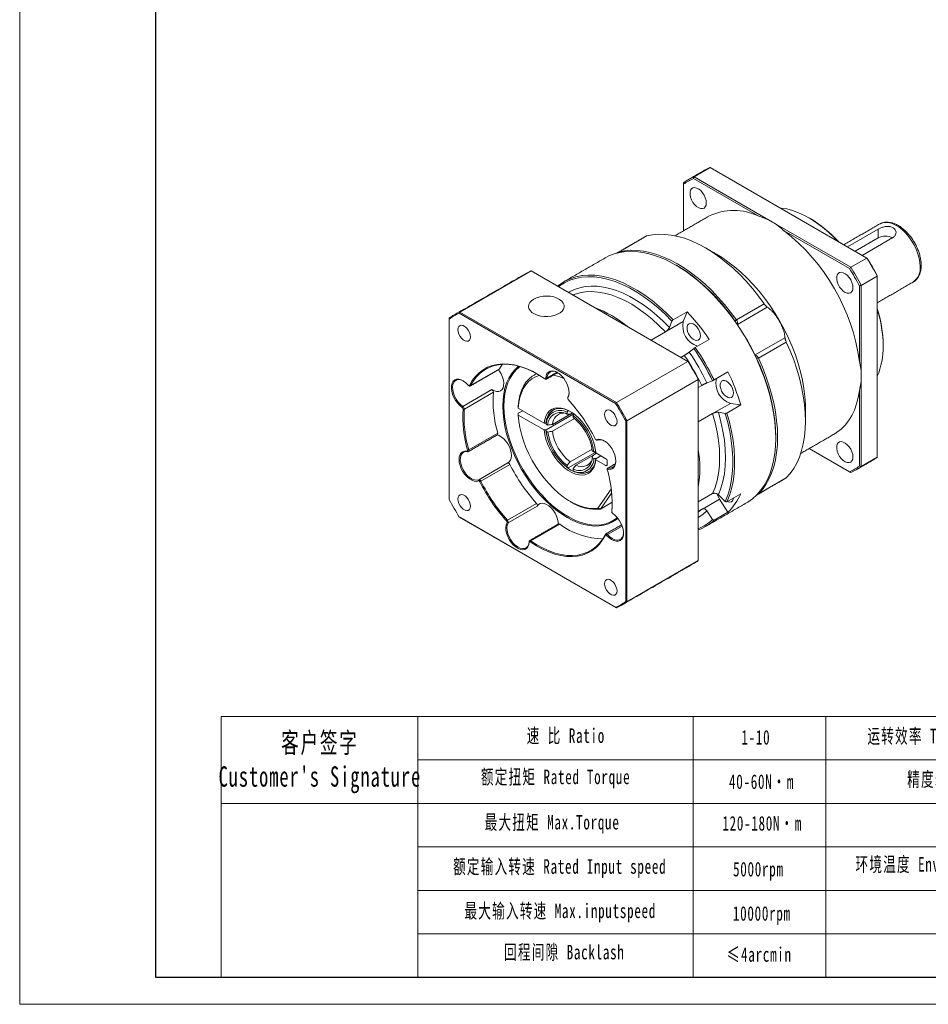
# Model space of a CAD drawing. Header units: millimetres. Extents: x -72 to 472, y -56 to 329.
# Tile 1 of 6: x -72 to 144, y -56 to 179. Entities that reach past the tile are written whole.
import ezdxf

# ---------------------------------------------------------------- set-up
doc = ezdxf.new("R2010")
doc.units = ezdxf.units.MM
doc.header["$LTSCALE"] = 8
doc.layers.get('0').update_dxf_attribs({"lineweight": 18})
doc.layers.add('7标注层', color=4, linetype='Continuous', lineweight=18)
doc.layers.add('图框_外框线', color=7, linetype='Continuous', lineweight=18)
doc.styles.add('标准', font='txt', dxfattribs={"width": 0.667})

msp = doc.modelspace()

# ---------------------------------------------------------------- linework, layer by layer
at = {"color": 7, "linetype": 'Continuous', "lineweight": 15}
for p, q in [((92.35, 144.03), (88.53, 141.82)), ((129.76, 122.43), (92.35, 144.03)), ((104.03, 132.38), (88.4, 141.41)), ((88.53, 141.82), (107.24, 131.02)), ((86.02, 140.38), (86.02, 140.04)), ((86.02, 140.04), (86.02, 128.92)), ((107.24, 131.02), (125.94, 120.22)), ((125.13, 125.1), (132.48, 129.35)), ((132.48, 129.35), (132.48, 127.23)), ((132.91, 130.59), (132.86, 130.56)), ((77.22, 127.69), (70.57, 123.86)), ((125.65, 119.9), (110.02, 128.93)), ((132.48, 127.23), (126.97, 124.04)), ((136.02, 127.31), (128.66, 123.06)), ((70.57, 123.86), (70.54, 123.71)), ((125.94, 120.22), (129.76, 122.43)), ((49.64, 119.37), (32.6, 109.54)), ((87.05, 97.77), (49.64, 119.37)), ((132.27, 118.09), (128.45, 115.89)), ((132.27, 118.24), (132.27, 118.09)), ((132.27, 74.88), (132.27, 118.09)), ((128.02, 97.74), (128.02, 115.79)), ((128.45, 115.89), (128.45, 94.28)), ((98.65, 107.65), (105.29, 111.48)), ((106.03, 110.7), (98.91, 106.59)), ((69.82, 87.72), (32.51, 109.26)), ((32.6, 109.54), (70.01, 87.94)), ((83.54, 107.68), (86.86, 109.6)), ((86.86, 109.6), (85.97, 107.29)), ((30.09, 108.09), (30.09, 107.86)), ((30.09, 107.86), (30.09, 64.78)), ((85.97, 107.29), (82, 105)), ((82.66, 105.83), (83.25, 107.37)), ((98.65, 107.65), (98.31, 107.4)), ((98.91, 106.59), (98.87, 106.6)), ((78.3, 102.83), (81.71, 104.8)), ((92.17, 103), (88.84, 101.08)), ((103.12, 99.29), (110.24, 103.4)), ((110.55, 102.37), (103.91, 98.54)), ((133.68, 101.63), (133.68, 101.39)), ((86.22, 99.19), (85.41, 98.72)), ((88.49, 100.85), (87.38, 99.96)), ((103.12, 99.29), (103.11, 99.25)), ((42.13, 95.97), (42.76, 97.04)), ((87.05, 97.77), (70.01, 87.94)), ((103.91, 98.54), (103.52, 98.37)), ((35.21, 91.97), (42.13, 95.97)), ((53.42, 93.72), (55.9, 95.15)), ((93.32, 93.33), (96.64, 95.25)), ((128.45, 94.28), (128.45, 72.68)), ((35.21, 91.97), (34.94, 92.03)), ((53.42, 93.72), (53.13, 93.73)), ((89.56, 93.43), (72.52, 83.6)), ((89.56, 93.54), (89.56, 93.43)), ((89.56, 50.23), (89.56, 93.43)), ((89.56, 91.53), (90.37, 92)), ((91.62, 92.62), (92.95, 93.14)), ((33.38, 87.03), (40.31, 91.03)), ((40.64, 90.39), (33.71, 86.39)), ((128.02, 72.77), (128.02, 90.83)), ((33.38, 87.03), (33.23, 86.79)), ((58.4, 89.11), (58.4, 88.94)), ((58.44, 89.27), (58.42, 89.04)), ((97.26, 87.73), (93.29, 85.44)), ((99.71, 87.35), (96.38, 85.43)), ((97.26, 87.73), (99.71, 87.35)), ((33.71, 86.39), (33.43, 86.4)), ((52.76, 83.03), (46.59, 86.6)), ((46.59, 85.37), (47.65, 85.98)), ((46.59, 84.96), (52.76, 81.4)), ((53.18, 81.4), (59.84, 85.24)), ((53.25, 81.44), (59.84, 85.24)), ((54.75, 82.7), (59.53, 85.46)), ((58.23, 85.62), (58.23, 85.19)), ((59.53, 85.46), (58.94, 85.12)), ((59.65, 84.37), (59.65, 84.8)), ((92.97, 85.29), (89.56, 83.33)), ((95.97, 85.34), (94.34, 85.6)), ((115.12, 86.59), (115.12, 83.53)), ((53.25, 83.07), (53.18, 83.03)), ((53.63, 82.53), (53.26, 82.75)), ((60, 84.1), (54.75, 81.07)), ((72.23, 40.45), (72.23, 83.54)), ((72.52, 83.6), (72.52, 40.39)), ((34.76, 76.61), (41.69, 80.61)), ((53.26, 81.11), (53.63, 80.9)), ((65.24, 79.07), (65.47, 78.97)), ((108.05, 79.69), (108.05, 79.44)), ((34.54, 76.21), (34.35, 76.31)), ((34.76, 76.61), (34.48, 76.55)), ((65.1, 76.13), (58.52, 72.33)), ((58.94, 73.81), (64.19, 76.84)), ((64.55, 75.41), (60.35, 72.99)), ((64.62, 76.18), (64.25, 76.4)), ((64.55, 75.41), (65.25, 75.82)), ((67.5, 74.53), (65.12, 75.9)), ((66.32, 75.2), (65.12, 74.51)), ((66.32, 75.2), (65.19, 74.55)), ((116.02, 76.96), (125.65, 71.4)), ((125.94, 71.23), (116.02, 76.96)), ((37.14, 69.51), (44.07, 73.51)), ((44.57, 73.17), (37.64, 69.17)), ((58.23, 72.92), (58.23, 72.49)), ((64.25, 74.77), (64.62, 74.55)), ((65.12, 74.26), (67.5, 72.89)), ((67.78, 73.06), (67.5, 72.89)), ((67.78, 73.06), (67.78, 74.04)), ((69.74, 73.24), (68.07, 72.27)), ((128.45, 72.68), (132.27, 74.88)), ((59.65, 71.68), (59.65, 72.11)), ((67.83, 72.03), (67.83, 71.86)), ((67.97, 72.01), (68.07, 72.27)), ((37.14, 69.51), (37.09, 69.25)), ((37.64, 69.17), (37.39, 69.05)), ((103.91, 66.11), (110.55, 69.95)), ((65.56, 62.75), (68.75, 67.3)), ((68.86, 66.33), (66.18, 62.52)), ((89.56, 64.22), (92.97, 66.19)), ((94.34, 65.93), (95.97, 64.31)), ((96.38, 64.23), (99.71, 66.15)), ((103.76, 66.16), (103.91, 66.11)), ((44, 59.87), (50.93, 63.87)), ((66.18, 62.52), (68.98, 64.13)), ((94.65, 64.87), (90.68, 62.58)), ((94.65, 64.87), (96.64, 61.79)), ((51.1, 63.21), (44.17, 59.21)), ((68.9, 61.91), (68.9, 62.09)), ((68.9, 62.05), (68.9, 62.09)), ((68.9, 62.05), (68.9, 61.89)), ((90.37, 62.48), (89.56, 62.02)), ((89.56, 61.79), (90.37, 62.48)), ((92.95, 60), (91.62, 62.05)), ((96.64, 61.79), (93.32, 59.87)), ((32.51, 60.59), (69.82, 39.06)), ((70.01, 38.94), (32.6, 60.54)), ((43.8, 59.67), (44, 59.87)), ((43.9, 59.28), (44.17, 59.21)), ((56.51, 58.92), (49.58, 54.92)), ((67.39, 56.29), (67.4, 56.51)), ((67.68, 56.24), (67.88, 56.43)), ((71.4, 58.46), (67.88, 56.43)), ((49.19, 54.59), (49.19, 54.76)), ((49.42, 54.68), (49.58, 54.92)), ((89.56, 50.23), (72.52, 40.39))]:
    msp.add_line(p, q, dxfattribs=at)
for p, q in [((22.62, 13.02), (22.62, -49.22)), ((88.32, 13.02), (88.32, -49.22))]:
    msp.add_line(p, q)
for points in [[(91.47, 135.59), (91.41, 136.19), (91.23, 136.82), (90.94, 137.44), (90.57, 138.01), (90.12, 138.51), (89.65, 138.89), (89.16, 139.13), (88.7, 139.23), (88.28, 139.16), (87.95, 138.95), (87.72, 138.59), (87.59, 138.11), (87.59, 137.55), (87.72, 136.93), (87.95, 136.31), (88.28, 135.7), (88.7, 135.16), (89.16, 134.72), (89.65, 134.41), (90.12, 134.23), (90.57, 134.22), (90.94, 134.36), (91.23, 134.65), (91.41, 135.07), (91.47, 135.59)], [(122.93, 126.37), (122.01, 127.32), (120.64, 128.62), (119.23, 129.8), (117.8, 130.86), (116.36, 131.79), (114.92, 132.59), (113.49, 133.25), (112.07, 133.76), (110.68, 134.13), (109.32, 134.35), (109.08, 134.37)], [(142.52, 120.37), (142.46, 121.35), (142.28, 122.39), (141.99, 123.45), (141.58, 124.51), (141.08, 125.56), (140.48, 126.56), (139.81, 127.51), (139.08, 128.37), (138.29, 129.13), (137.48, 129.77), (136.66, 130.28), (135.84, 130.65), (135.04, 130.87), (134.28, 130.94), (133.57, 130.85), (132.94, 130.6), (132.91, 130.59)], [(77.22, 127.69), (78.6, 127.97), (80.04, 128.1), (81.54, 128.08), (83.09, 127.91), (84.67, 127.59), (86.29, 127.13), (87.93, 126.51), (89.59, 125.76), (91.26, 124.86), (92.92, 123.83), (94.58, 122.67), (96.22, 121.39), (97.84, 119.99), (99.43, 118.48), (100.97, 116.87), (102.47, 115.16), (103.91, 113.36), (105.29, 111.48)], [(108.05, 79.44), (107.99, 81.4), (107.82, 83.41), (107.53, 85.48), (107.12, 87.57), (106.61, 89.7), (105.99, 91.84), (105.26, 93.99), (104.42, 96.14), (103.49, 98.27), (102.47, 100.38), (101.35, 102.45), (100.15, 104.48), (98.88, 106.46), (97.53, 108.36), (96.12, 110.2), (94.65, 111.95), (93.12, 113.61), (91.56, 115.17), (89.96, 116.63), (88.33, 117.97), (86.68, 119.19), (85.02, 120.28), (83.35, 121.24), (81.69, 122.07), (80.04, 122.75), (78.41, 123.29), (76.81, 123.69), (75.24, 123.93), (73.72, 124.03), (72.25, 123.98), (70.84, 123.77), (69.49, 123.42), (68.22, 122.92), (67.31, 122.45)], [(70.57, 123.86), (71.95, 124.14), (73.39, 124.27), (74.89, 124.25), (76.44, 124.08), (78.02, 123.76), (79.64, 123.29), (81.28, 122.67), (82.94, 121.92), (84.61, 121.02), (86.27, 120), (87.93, 118.84), (89.58, 117.55), (91.19, 116.15), (92.78, 114.64), (94.32, 113.03), (95.82, 111.32), (97.27, 109.52), (98.65, 107.65)], [(93.91, 123.33), (95.08, 122.61), (96.64, 121.55), (98.19, 120.35), (99.71, 119.04), (101.2, 117.62), (102.65, 116.1), (104.06, 114.48), (105.41, 112.78), (106.69, 111), (107.91, 109.16), (109.04, 107.26), (110.1, 105.31), (111.07, 103.33), (111.94, 101.32), (112.72, 99.3), (113.39, 97.27), (113.96, 95.26), (114.41, 93.26), (114.76, 91.3), (114.99, 89.37), (115.11, 87.5), (115.12, 86.59)], [(84.4, 120.65), (84.81, 120.41), (86.48, 119.35), (88.14, 118.15), (89.78, 116.84), (91.39, 115.4), (92.96, 113.86), (94.5, 112.21), (95.98, 110.47), (97.41, 108.64), (98.77, 106.74), (100.06, 104.77), (101.27, 102.75), (102.4, 100.67), (103.43, 98.56), (104.38, 96.43), (105.22, 94.28), (105.96, 92.12), (106.59, 89.97), (107.11, 87.84), (107.52, 85.74), (107.81, 83.67), (107.99, 81.65), (108.05, 79.69)], [(55.96, 115.72), (56.5, 116.14), (57.7, 116.9), (58.99, 117.5), (60.36, 117.95), (61.81, 118.23), (63.32, 118.35), (64.89, 118.31), (66.51, 118.1), (68.18, 117.73), (69.88, 117.2), (71.6, 116.51), (73.33, 115.67), (75.07, 114.68), (76.81, 113.54), (78.53, 112.27), (80.24, 110.86), (81.91, 109.33), (83.54, 107.68)], [(83.25, 107.37), (81.64, 109.01), (79.98, 110.52), (78.29, 111.92), (76.58, 113.19), (74.86, 114.31), (73.13, 115.3), (71.41, 116.13), (69.7, 116.82), (68.02, 117.34), (66.37, 117.71), (64.76, 117.91), (63.2, 117.96), (61.7, 117.84), (60.27, 117.55), (58.91, 117.11), (57.63, 116.51), (56.44, 115.76), (56.2, 115.58)], [(126.47, 115.39), (126.41, 115.98), (126.23, 116.61), (125.94, 117.23), (125.57, 117.81), (125.12, 118.3), (124.65, 118.68), (124.16, 118.93), (123.7, 119.02), (123.28, 118.96), (122.95, 118.74), (122.72, 118.38), (122.59, 117.91), (122.59, 117.34), (122.72, 116.73), (122.95, 116.1), (123.28, 115.5), (123.7, 114.96), (124.16, 114.52), (124.65, 114.2), (125.12, 114.03), (125.57, 114.01), (125.94, 114.16), (126.23, 114.45), (126.41, 114.87), (126.47, 115.39)], [(58.56, 114.22), (58.79, 114.36), (59.98, 114.92), (61.25, 115.34), (62.58, 115.6), (63.98, 115.72), (65.43, 115.68), (66.93, 115.49), (68.47, 115.15), (70.04, 114.66), (71.63, 114.02), (73.23, 113.24), (74.84, 112.32), (76.45, 111.27), (78.04, 110.08), (79.61, 108.78), (81.15, 107.36), (82.66, 105.83)], [(50.28, 112.64), (49.74, 112.25), (49.34, 111.81), (49.1, 111.33), (49.04, 110.84), (49.14, 110.35), (49.42, 109.88), (49.86, 109.45), (50.43, 109.08), (51.13, 108.79), (51.91, 108.58), (52.75, 108.47), (53.61, 108.45), (54.45, 108.54), (55.25, 108.73), (55.97, 109), (56.58, 109.35), (57.05, 109.76), (57.37, 110.23), (57.52, 110.71), (57.5, 111.21), (57.31, 111.69), (56.95, 112.15), (56.44, 112.55), (55.8, 112.88), (55.06, 113.13), (54.24, 113.29), (53.39, 113.35), (52.53, 113.32), (51.71, 113.18), (50.94, 112.95), (50.28, 112.64)], [(81.71, 104.8), (80.16, 106.36), (78.58, 107.81), (76.96, 109.14), (75.32, 110.33), (73.67, 111.38), (72.02, 112.28), (70.37, 113.02), (68.75, 113.61), (67.15, 114.04), (65.59, 114.3), (64.08, 114.4), (62.63, 114.33), (61.24, 114.1), (59.93, 113.7), (59.65, 113.59)], [(35.15, 103.61), (35.09, 104.13), (34.91, 104.67), (34.63, 105.2), (34.28, 105.67), (33.87, 106.04), (33.45, 106.29), (33.05, 106.38), (32.69, 106.33), (32.41, 106.12), (32.24, 105.77), (32.18, 105.33), (32.24, 104.81), (32.41, 104.26), (32.69, 103.73), (33.05, 103.27), (33.45, 102.89), (33.87, 102.65), (34.28, 102.55), (34.63, 102.61), (34.91, 102.82), (35.09, 103.16), (35.15, 103.61)], [(90.05, 103.89), (89.99, 104.42), (89.82, 104.98), (89.55, 105.52), (89.19, 106.02), (88.79, 106.42), (88.35, 106.7), (87.93, 106.85), (87.54, 106.84), (87.23, 106.68), (87, 106.38), (86.89, 105.97), (86.89, 105.47), (87, 104.92), (87.23, 104.36), (87.54, 103.84), (87.93, 103.38), (88.35, 103.04), (88.79, 102.82), (89.19, 102.75), (89.55, 102.84), (89.82, 103.07), (89.99, 103.43), (90.05, 103.89)], [(110.55, 102.37), (111.49, 100.24), (112.32, 98.09), (113.05, 95.94), (113.68, 93.79), (114.19, 91.66), (114.6, 89.56), (114.89, 87.5), (115.06, 85.48), (115.12, 83.53), (115.06, 81.64), (114.89, 79.82), (114.6, 78.09), (114.19, 76.46), (113.68, 74.92), (113.05, 73.5), (112.32, 72.19), (111.49, 71.01), (110.55, 69.95)], [(34.94, 92.03), (35.6, 93.16), (36.37, 94.17), (37.24, 95.04), (38.21, 95.77), (39.27, 96.35), (40.41, 96.77), (41.62, 97.04), (42.9, 97.16), (44.23, 97.12), (45.62, 96.91), (47.04, 96.56), (48.49, 96.05), (49.95, 95.39), (51.43, 94.58), (52.9, 93.63)], [(51.24, 94.69), (50.1, 95.3), (48.65, 95.95), (47.21, 96.46), (45.8, 96.82), (44.43, 97.01), (43.11, 97.06), (41.84, 96.94), (40.64, 96.68), (39.51, 96.25), (38.46, 95.68), (37.5, 94.96), (36.63, 94.09), (35.86, 93.1), (35.21, 91.97)], [(42.89, 87.1), (42.95, 88.61), (43.12, 90.04), (43.41, 91.38), (43.81, 92.62), (44.33, 93.76), (44.94, 94.77), (45.66, 95.66), (46.48, 96.42), (46.72, 96.6)], [(46.99, 96.53), (46.83, 96.41), (46, 95.66), (45.27, 94.78), (44.64, 93.77), (44.11, 92.64), (43.7, 91.4), (43.41, 90.05), (43.23, 88.62), (43.17, 87.1)], [(103.91, 98.54), (104.84, 96.4), (105.67, 94.25), (106.41, 92.1), (107.03, 89.96), (107.55, 87.83), (107.95, 85.73), (108.24, 83.66), (108.42, 81.65), (108.47, 79.69), (108.42, 77.8), (108.24, 75.98), (107.95, 74.26), (107.55, 72.62), (107.03, 71.09), (106.41, 69.66), (105.67, 68.36), (104.84, 67.17), (103.91, 66.11)], [(41.87, 95.78), (42.13, 95.43), (42.52, 94.75), (42.83, 94.03), (43.03, 93.31), (43.12, 92.63), (43.09, 92), (42.95, 91.46), (42.7, 91.03), (42.34, 90.73), (41.91, 90.58), (41.41, 90.58), (40.87, 90.73), (40.31, 91.03)], [(42.13, 95.97), (42.1, 95.92), (42.06, 95.89)], [(46.59, 87.01), (46.72, 88.36), (46.97, 89.63), (47.34, 90.79), (47.82, 91.83), (48.41, 92.76), (49.11, 93.55), (49.9, 94.2), (50.79, 94.7), (51.04, 94.8)], [(51.7, 94.42), (51.6, 94.39), (50.67, 94.05), (49.81, 93.56), (49.04, 92.93), (48.36, 92.17), (47.79, 91.27), (47.32, 90.26), (46.96, 89.14), (46.71, 87.91), (46.59, 86.6)], [(53.13, 93.73), (53.23, 94.33), (53.44, 94.83), (53.76, 95.21), (54.17, 95.44), (54.66, 95.52), (55.21, 95.45), (55.78, 95.22), (56.36, 94.85), (56.92, 94.35), (57.44, 93.75), (57.89, 93.07), (58.26, 92.34), (58.52, 91.59), (58.68, 90.85), (58.71, 90.16), (58.62, 89.55), (58.42, 89.04)], [(55.86, 94.99), (56.24, 94.88), (56.36, 94.85)], [(33.23, 86.79), (32.66, 87.23), (32.12, 87.78), (31.63, 88.43), (31.22, 89.15), (30.91, 89.89), (30.7, 90.64), (30.61, 91.35), (30.65, 92), (30.8, 92.56), (31.06, 93.01), (31.42, 93.32), (31.87, 93.49), (32.39, 93.5), (32.95, 93.35), (33.53, 93.05), (34.1, 92.62), (34.65, 92.07)], [(33.48, 93.09), (33.01, 93.29), (32.46, 93.41), (31.95, 93.35), (31.52, 93.14), (31.2, 92.76), (30.98, 92.26), (30.9, 91.64), (30.94, 90.94), (31.11, 90.2), (31.39, 89.44), (31.78, 88.71), (32.26, 88.05), (32.8, 87.47), (33.38, 87.03)], [(34.65, 92.07), (34.69, 92.03), (34.73, 92), (34.77, 91.98), (34.81, 91.97), (34.85, 91.97), (34.89, 91.98), (34.91, 92), (34.94, 92.03)], [(52.9, 93.63), (52.94, 93.61), (52.98, 93.59), (53.02, 93.59), (53.06, 93.6), (53.09, 93.62), (53.11, 93.65), (53.13, 93.68), (53.13, 93.73)], [(97.95, 90.22), (97.89, 90.75), (97.72, 91.31), (97.44, 91.85), (97.09, 92.34), (96.68, 92.75), (96.25, 93.03), (95.82, 93.17), (95.44, 93.17), (95.12, 93.01), (94.9, 92.71), (94.78, 92.3), (94.78, 91.8), (94.9, 91.25), (95.12, 90.69), (95.44, 90.16), (95.82, 89.71), (96.25, 89.37), (96.68, 89.15), (97.09, 89.08), (97.44, 89.17), (97.72, 89.4), (97.89, 89.76), (97.95, 90.22)], [(58.44, 89.27), (58.64, 89.78), (58.71, 90.39)], [(128.02, 90.83), (127.74, 89.17), (127.33, 87.61), (126.81, 86.15), (126.18, 84.82), (125.43, 83.6), (124.58, 82.52), (123.63, 81.58), (122.58, 80.77), (122.02, 80.42)], [(70.34, 60.37), (69.99, 60.06), (69.08, 59.45), (68.1, 58.97), (67.03, 58.64), (65.91, 58.47), (64.72, 58.44), (63.48, 58.56), (62.2, 58.83), (60.9, 59.25), (59.57, 59.82), (58.23, 60.52), (56.9, 61.36), (55.57, 62.33), (54.26, 63.42), (52.99, 64.62), (51.75, 65.92), (50.56, 67.32), (49.43, 68.81), (48.37, 70.36), (47.38, 71.97), (46.48, 73.64), (45.66, 75.33), (44.94, 77.05), (44.33, 78.78), (43.81, 80.5), (43.41, 82.21), (43.12, 83.89), (42.95, 85.52), (42.89, 87.1)], [(43.17, 87.1), (43.23, 85.51), (43.41, 83.87), (43.7, 82.18), (44.11, 80.47), (44.64, 78.74), (45.27, 77), (46, 75.27), (46.83, 73.57), (47.74, 71.91), (48.75, 70.29), (49.82, 68.74), (50.97, 67.27), (52.17, 65.88), (53.42, 64.58), (54.71, 63.4), (56.03, 62.33), (57.37, 61.39), (58.71, 60.58), (60.05, 59.9), (61.38, 59.38), (62.69, 59), (63.96, 58.77), (65.19, 58.69), (66.36, 58.77), (67.47, 59), (68.51, 59.39), (69.48, 59.92), (70.24, 60.49)], [(46.59, 84.96), (46.72, 83.48), (46.97, 81.96), (47.33, 80.39), (47.81, 78.82), (48.4, 77.24), (49.1, 75.67), (49.89, 74.14), (50.76, 72.65), (51.72, 71.21), (52.75, 69.85), (53.84, 68.58), (54.98, 67.4), (56.15, 66.34), (57.36, 65.39), (58.58, 64.57), (59.8, 63.9), (61.02, 63.36), (62.21, 62.98), (63.38, 62.75), (64.49, 62.67), (65.56, 62.75)], [(52.76, 83.03), (52.92, 83.92), (53.19, 84.71), (53.57, 85.38), (54.06, 85.92), (54.64, 86.32), (55.3, 86.58), (56.04, 86.68), (56.83, 86.63), (57.65, 86.42), (58.51, 86.07), (59.37, 85.57), (60.23, 84.94), (61.06, 84.18), (61.85, 83.33), (62.58, 82.38), (63.24, 81.36), (63.82, 80.29), (64.31, 79.18), (64.69, 78.07), (64.97, 76.97), (65.12, 75.9)], [(59.05, 85.77), (58.28, 86.14), (57.43, 86.41), (56.62, 86.53), (55.85, 86.48), (55.16, 86.26), (54.55, 85.89), (54.04, 85.37), (53.64, 84.71), (53.35, 83.93), (53.18, 83.03)], [(70.15, 83.41), (70.09, 83.92), (69.91, 84.47), (69.63, 85), (69.28, 85.47), (68.87, 85.84), (68.45, 86.08), (68.05, 86.18), (67.69, 86.12), (67.41, 85.91), (67.24, 85.57), (67.18, 85.12), (67.24, 84.6), (67.41, 84.06), (67.69, 83.53), (68.05, 83.06), (68.45, 82.69), (68.87, 82.44), (69.28, 82.35), (69.63, 82.41), (69.91, 82.62), (70.09, 82.96), (70.15, 83.41)], [(92.97, 66.19), (93.57, 67.68), (94.04, 69.29), (94.38, 71.02), (94.58, 72.85), (94.65, 74.77), (94.58, 76.77), (94.38, 78.84), (94.04, 80.95), (93.57, 83.11), (92.97, 85.29)], [(94.34, 85.6), (94.96, 83.35), (95.44, 81.13), (95.79, 78.95), (95.99, 76.83), (96.06, 74.77), (95.99, 72.79), (95.79, 70.91), (95.44, 69.13), (94.96, 67.47), (94.34, 65.93)], [(95.97, 64.31), (96.57, 65.8), (97.05, 67.4), (97.42, 69.11), (97.66, 70.91), (97.78, 72.8), (97.78, 74.76), (97.66, 76.79), (97.42, 78.87), (97.05, 81), (96.57, 83.16), (95.97, 85.34)], [(96.38, 85.43), (96.99, 83.23), (97.47, 81.06), (97.84, 78.91), (98.08, 76.81), (98.2, 74.77), (98.2, 72.79), (98.08, 70.89), (97.84, 69.07), (97.47, 67.35), (96.99, 65.73), (96.38, 64.23)], [(41.54, 80.19), (42.01, 80.03), (42.57, 79.71), (43.12, 79.27), (43.63, 78.71), (44.08, 78.07), (44.46, 77.38), (44.73, 76.66), (44.91, 75.95), (44.96, 75.27), (44.9, 74.67), (44.73, 74.16), (44.44, 73.77), (44.07, 73.51)], [(65.12, 74.26), (64.97, 73.37), (64.69, 72.59), (64.31, 71.92), (63.82, 71.37), (63.24, 70.97), (62.58, 70.72), (61.85, 70.62), (61.06, 70.67), (60.23, 70.88), (59.37, 71.23), (58.51, 71.73), (57.65, 72.36), (56.83, 73.11), (56.04, 73.97), (55.3, 74.92), (54.64, 75.94), (54.06, 77.01), (53.57, 78.11), (53.19, 79.23), (52.92, 80.33), (52.76, 81.4)], [(64.93, 79.27), (64.96, 79.22), (65, 79.17), (65.04, 79.13), (65.08, 79.1), (65.12, 79.07), (65.16, 79.06), (65.2, 79.06), (65.24, 79.07)], [(65.24, 79.07), (65.71, 79.18), (66.24, 79.14), (66.81, 78.95), (67.39, 78.61), (67.96, 78.14), (68.49, 77.56), (68.96, 76.89), (69.34, 76.17), (69.64, 75.42), (69.82, 74.68), (69.88, 73.98), (69.82, 73.35), (69.64, 72.81), (69.35, 72.39), (68.97, 72.11), (68.5, 71.98), (67.97, 72.01)], [(101.06, 63.99), (101.35, 64.17), (102.47, 64.95), (103.49, 65.88), (104.42, 66.93), (105.26, 68.12), (105.99, 69.43), (106.61, 70.85), (107.12, 72.38), (107.53, 74.02), (107.82, 75.74), (107.99, 77.56), (108.05, 79.44)], [(126.47, 74.97), (126.41, 75.57), (126.23, 76.19), (125.94, 76.81), (125.57, 77.39), (125.12, 77.88), (124.65, 78.27), (124.16, 78.51), (123.7, 78.61), (123.28, 78.54), (122.95, 78.32), (122.72, 77.97), (122.59, 77.49), (122.59, 76.93), (122.72, 76.31), (122.95, 75.68), (123.28, 75.08), (123.7, 74.54), (124.16, 74.1), (124.65, 73.78), (125.12, 73.61), (125.57, 73.6), (125.94, 73.74), (126.23, 74.03), (126.41, 74.45), (126.47, 74.97)], [(37.09, 69.25), (36.62, 69.13), (36.08, 69.17), (35.51, 69.37), (34.93, 69.71), (34.37, 70.18), (33.84, 70.76), (33.37, 71.42), (32.98, 72.15), (32.69, 72.89), (32.51, 73.63), (32.45, 74.34), (32.51, 74.97), (32.68, 75.51), (32.97, 75.92), (33.36, 76.2), (33.82, 76.33), (34.35, 76.31)], [(34.54, 76.21), (34.01, 76.23), (33.54, 76.08), (33.17, 75.78), (32.9, 75.33), (32.76, 74.76), (32.74, 74.09), (32.85, 73.37), (33.09, 72.61), (33.43, 71.87), (33.87, 71.17), (34.39, 70.55), (34.95, 70.04), (35.54, 69.67), (36.12, 69.45), (36.66, 69.4), (37.14, 69.51)], [(34.35, 76.31), (34.39, 76.3), (34.42, 76.31), (34.45, 76.33), (34.48, 76.36), (34.49, 76.4), (34.5, 76.44), (34.49, 76.49), (34.48, 76.55)], [(34.76, 76.61), (34.77, 76.52), (34.78, 76.44), (34.77, 76.36), (34.74, 76.3), (34.71, 76.25), (34.66, 76.22), (34.6, 76.2), (34.54, 76.21)], [(44.07, 73.51), (44.12, 73.52), (44.19, 73.52), (44.26, 73.5), (44.33, 73.46), (44.4, 73.4), (44.46, 73.33), (44.52, 73.25), (44.57, 73.17)], [(56.52, 74.06), (56.62, 73.94), (57.43, 73.12), (58.28, 72.41), (59.15, 71.83), (60.02, 71.4), (60.87, 71.13), (61.69, 71.01), (62.45, 71.06), (63.14, 71.28), (63.75, 71.65), (64.26, 72.17), (64.67, 72.83), (64.96, 73.61), (65.12, 74.51)], [(68.07, 72.27), (68.6, 72.25), (69.06, 72.4), (69.44, 72.7), (69.71, 73.15), (69.85, 73.72), (69.88, 74.05)], [(67.83, 72.03), (67.83, 72.04), (67.84, 72.12), (67.86, 72.18), (67.9, 72.23), (67.95, 72.26), (68.01, 72.28), (68.07, 72.27)], [(67.97, 72.01), (67.93, 72.01), (67.9, 72), (67.87, 71.98), (67.85, 71.96), (67.83, 71.92), (67.83, 71.87), (67.83, 71.82), (67.84, 71.77)], [(37.39, 69.05), (37.36, 69.1), (37.33, 69.14), (37.29, 69.19), (37.25, 69.22), (37.2, 69.24), (37.16, 69.26), (37.12, 69.26), (37.09, 69.25)], [(37.14, 69.51), (37.19, 69.52), (37.26, 69.52), (37.33, 69.5), (37.4, 69.46), (37.47, 69.4), (37.53, 69.33), (37.59, 69.25), (37.64, 69.17)], [(35.15, 63.19), (35.09, 63.71), (34.91, 64.26), (34.63, 64.79), (34.28, 65.26), (33.87, 65.63), (33.45, 65.87), (33.05, 65.97), (32.69, 65.91), (32.41, 65.7), (32.24, 65.36), (32.18, 64.91), (32.24, 64.39), (32.41, 63.85), (32.69, 63.32), (33.05, 62.85), (33.45, 62.48), (33.87, 62.23), (34.28, 62.14), (34.63, 62.19), (34.91, 62.4), (35.09, 62.75), (35.15, 63.19)], [(94.01, 66.16), (94.26, 65.57), (94.65, 64.87)], [(51.1, 63.21), (51.4, 63.59), (51.79, 63.82), (52.26, 63.9), (52.78, 63.84), (53.33, 63.62), (53.89, 63.27), (54.43, 62.79), (54.92, 62.21), (55.36, 61.55), (55.71, 60.85), (55.96, 60.13), (56.1, 59.42), (56.13, 58.91)], [(68.9, 62.09), (68.97, 63.22), (68.98, 63.95)], [(96.52, 64.31), (96.68, 64.25), (97.09, 64.18), (97.44, 64.26), (97.72, 64.49), (97.89, 64.85), (97.94, 65.13)], [(69.09, 61.53), (69.67, 61.09), (70.21, 60.53), (70.69, 59.88), (71.1, 59.17), (71.41, 58.42), (71.62, 57.68), (71.71, 56.96), (71.68, 56.31), (71.53, 55.75), (71.27, 55.31), (70.9, 54.99), (70.45, 54.83), (69.94, 54.82), (69.38, 54.97), (68.8, 55.26), (68.22, 55.69), (67.68, 56.24)], [(91.62, 62.05), (90.6, 61.2), (89.56, 60.53)], [(49.19, 54.59), (49.1, 53.98), (48.88, 53.48), (48.56, 53.11), (48.15, 52.87), (47.66, 52.79), (47.12, 52.87), (46.55, 53.1), (45.97, 53.47), (45.4, 53.96), (44.89, 54.57), (44.43, 55.25), (44.07, 55.98), (43.8, 56.73), (43.65, 57.46), (43.61, 58.15), (43.7, 58.77), (43.9, 59.28)], [(44.17, 59.21), (43.97, 58.69), (43.89, 58.07), (43.95, 57.36), (44.13, 56.62), (44.43, 55.86), (44.83, 55.14), (45.31, 54.48), (45.86, 53.92), (46.44, 53.48), (47.02, 53.19), (47.58, 53.06), (48.09, 53.1), (48.53, 53.3), (48.87, 53.66), (49.09, 54.15), (49.19, 54.76)], [(49.58, 54.92), (51.04, 53.98), (52.5, 53.18), (53.96, 52.52), (55.4, 52.02), (56.81, 51.66), (58.18, 51.46), (59.5, 51.42), (60.77, 51.53), (61.97, 51.8), (63.1, 52.23), (64.15, 52.8), (65.11, 53.52), (65.98, 54.38), (66.74, 55.38), (67.4, 56.51)], [(67.4, 56.51), (67.44, 56.56), (67.49, 56.6), (67.54, 56.61), (67.61, 56.61), (67.67, 56.59), (67.75, 56.55), (67.82, 56.5), (67.88, 56.43)], [(67.88, 56.43), (68.43, 55.88), (69.01, 55.46), (69.6, 55.19), (70.15, 55.07), (70.66, 55.13), (71.08, 55.34), (71.41, 55.72), (71.62, 56.22), (71.71, 56.84), (71.71, 56.88)], [(49.19, 54.76), (49.2, 54.84), (49.23, 54.9), (49.27, 54.95), (49.32, 54.98), (49.37, 54.99), (49.44, 54.98), (49.51, 54.96), (49.58, 54.92)], [(49.42, 54.68), (49.38, 54.71), (49.34, 54.72), (49.3, 54.72), (49.27, 54.72), (49.24, 54.7), (49.21, 54.67), (49.2, 54.63), (49.19, 54.59)], [(67.39, 56.29), (66.72, 55.15), (65.95, 54.14), (65.08, 53.27), (64.11, 52.55), (63.05, 51.97), (61.92, 51.54), (60.7, 51.27), (59.43, 51.16), (58.09, 51.2), (56.71, 51.4), (55.29, 51.76), (53.84, 52.27), (52.37, 52.93), (50.9, 53.74), (49.42, 54.68)], [(67.68, 56.24), (67.64, 56.28), (67.6, 56.31), (67.55, 56.34), (67.51, 56.35), (67.47, 56.35), (67.44, 56.34), (67.41, 56.32), (67.39, 56.29)], [(70.15, 42.99), (70.09, 43.51), (69.91, 44.05), (69.63, 44.58), (69.28, 45.05), (68.87, 45.42), (68.45, 45.67), (68.05, 45.76), (67.69, 45.7), (67.41, 45.5), (67.24, 45.15), (67.18, 44.7), (67.24, 44.19), (67.41, 43.64), (67.69, 43.11), (68.05, 42.64), (68.45, 42.27), (68.87, 42.03), (69.28, 41.93), (69.63, 41.99), (69.91, 42.2), (70.09, 42.54), (70.15, 42.99)]]:
    msp.add_lwpolyline(points, dxfattribs=at)
for centre, radius, start, end in [((97.75, 131.79), 13.38, 113.7958, 119.9925), ((93.92, 129.6), 13.37, 113.7931, 126.2177), ((93.81, 129.3), 13.26, 114.0753, 125.9355), ((98.03, 120.3), 13.5, 63.5798, 116.3947), ((100.9, 106.04), 30.04, 42.3437, 59.3297), ((80.61, 91.16), 47.87, 7.9023, 52.0977), ((134.25, 123.85), 3.81, 63.3533, 117.7013), ((70.67, 123.51), 0.361, 105.6588, 155.0793), ((71.1, 85.67), 69.23, 27.9263, 32.0737), ((71.61, 85.96), 68.71, 28.0207, 31.9793), ((60.93, 82.1), 45.13, 34.087, 58.6703), ((67.37, 83.51), 68.71, 28.0207, 31.9793), ((67.28, 83.47), 69.23, 27.9263, 32.0737), ((138.57, 119.95), 3.97, 305.2604, 6.0518), ((55.04, 107.13), 13.38, 113.7958, 119.9925), ((54.72, 84.15), 28.32, 50.9546, 69.0508), ((37.99, 97.31), 13.37, 113.7931, 126.2177), ((37.91, 97.11), 13.3, 113.9808, 126.0299), ((47.24, 72.32), 54.41, 34.3315, 43.2577), ((103.54, 101.27), 30.14, 0.693, 17.6347), ((102.89, 100.97), 30.8, 0.7775, 17.4477), ((90.85, 106.19), 5, 167.2324, 253.1068), ((97.63, 106.84), 1.3, 349.0103, 38.4761), ((40.78, 68.17), 58.25, 25.5904, 34.4096), ((116.59, 101.02), 17.09, 336.4968, 1.23), ((43.61, 69.8), 51.76, 25.399, 34.601), ((43.32, 69.63), 53.49, 25.4552, 34.5448), ((40.87, 68.22), 57.73, 25.5767, 34.4233), ((102.7, 98.06), 1.3, 21.5222, 70.9931), ((28.39, 61.01), 69.23, 27.9263, 32.0737), ((28.73, 61.21), 68.88, 27.9891, 32.0109), ((62.57, 78.56), 45.49, 1.4223, 25.8158), ((55.02, 93.81), 1.61, 53.0181, 183.4137), ((52.73, 83.03), 11.66, 65.9064, 78.9172), ((47.6, 71.68), 54.41, 16.7428, 25.6685), ((35.02, 92.08), 0.218, 230.9871, 327.9465), ((53.2, 93.7), 0.216, 230.4354, 3.3879), ((98.76, 92.52), 5.02, 167.0343, 252.6072), ((39.88, 90.4), 0.76, 359.1444, 55.5571), ((68.63, 88.44), 28.06, 176.0153, 196.1959), ((32.95, 86.4), 0.76, 359.1444, 55.5571), ((58.74, 89.11), 0.336, 152.8492, 181.1968), ((58.78, 88.92), 0.38, 162.56, 226.7538), ((26.98, 60.21), 42.47, 26.6636, 42.0302), ((11.41, 51.21), 68.88, 27.9891, 32.0109), ((11.35, 51.18), 69.23, 27.9263, 32.0737), ((32.97, 86.41), 0.456, 359.1444, 55.5571), ((61.65, 84.44), 28.29, 176.0153, 196.1959), ((61.7, 84.44), 28.06, 176.0153, 196.1959), ((57.07, 82.99), 3.81, 123.2969, 178.6726), ((56.59, 82.73), 3.33, 60.3709, 179.6399), ((56.72, 82.5), 3.09, 60.6609, 179.3498), ((57.55, 82.64), 2.8, 91.6619, 178.8135), ((51.88, 74.57), 12.85, 7.2068, 52.7932), ((52.28, 74.8), 12.08, 7.5984, 52.4016), ((41.39, 80.47), 0.331, 311.5617, 24.7203), ((64.72, 82.62), 11.61, 186.0419, 198.9946), ((66, 82.72), 12.85, 187.2068, 232.7932), ((65.6, 82.5), 12.08, 187.5984, 232.4016), ((65.83, 82.63), 11.19, 188.0025, 231.9975), ((65.39, 79.23), 0.268, 235.8353, 288.1525), ((66.09, 77.04), 2.02, 58.1791, 107.7748), ((61.74, 72.24), 28.17, 350.9034, 9.0966), ((82.23, 92.08), 42.13, 206.6636, 222.0302), ((61.16, 74.8), 3.09, 240.6609, 359.3498), ((61.29, 74.57), 3.33, 240.3709, 359.6399), ((61.73, 75.36), 2.74, 239.9467, 329.5825), ((67.17, 74.01), 0.615, 2.6055, 57.3945), ((67.61, 73.03), 0.175, 230.7967, 9.214), ((124.36, 85.68), 13.38, 300.0015, 306.2155), ((61.76, 74.95), 3.89, 241.9539, 296.0792), ((40.68, 63.88), 28.29, 356.0153, 16.1959), ((120.24, 83.51), 13.26, 294.0753, 305.9355), ((120.55, 83.46), 13.37, 293.7931, 306.2177), ((75.35, 88.1), 42.47, 206.6636, 222.0302), ((75.3, 88.08), 42.13, 206.6636, 222.0302), ((87.21, 71.68), 13.67, 313.6607, 336.138), ((103.65, 66.37), 0.361, 264.9046, 314.3521), ((90.92, 97.11), 68.88, 207.9891, 212.0109), ((50.5, 63.4), 0.634, 342.56, 46.7538), ((65.08, 73.18), 10.72, 237.3178, 275.8807), ((69.35, 61.91), 0.456, 179.1444, 235.5571), ((43.54, 59.39), 0.38, 342.56, 46.7538), ((43.57, 59.4), 0.634, 342.56, 46.7538), ((56.33, 58.72), 0.27, 48.4649, 112.9242), ((66.7, 72.08), 16.64, 232.2511, 270.2819), ((85.25, 68.19), 11.24, 292.5467, 313.2123), ((85.56, 68.15), 11.35, 290.6468, 313.1684), ((81.65, 61.02), 13.38, 300.0015, 306.2155), ((64.41, 51.2), 13.3, 293.9808, 306.0299), ((64.62, 51.17), 13.37, 293.7931, 306.2177)]:
    msp.add_arc(centre, radius, start, end, dxfattribs=at)
for major_axis, ratio, start_param, end_param in [((21.21, 36.74), 0.577335, 0.000041, 0.14158), ((21.21, 36.74), 0.577335, 6.141686, 6.283226), ((42.43, 0), 0.577382, 0, 0.141539), ((42.43, 0), 0.577382, 6.141646, 6.283185)]:
    msp.add_ellipse((86.02, 94.28), major_axis=major_axis, ratio=ratio, start_param=start_param, end_param=end_param, dxfattribs=at)
for points in [[(91.06, 143.37), (87.24, 141.17)], [(88.4, 141.41), (88.53, 141.82)], [(92.03, 132.39), (83.99, 127.75)], [(116.22, 131.88), (116.01, 132)], [(132.86, 130.56), (124.27, 125.6)], [(77.15, 127.67), (70.49, 123.82)], [(77.15, 127.66), (77.22, 127.69)], [(93.91, 123.33), (91.26, 124.86)], [(67.31, 122.45), (57.48, 116.78)], [(70.47, 123.81), (70.1, 123.6)], [(129.89, 122.35), (129.76, 122.43)], [(84.4, 120.65), (84.19, 120.78)], [(125.65, 119.9), (125.94, 120.22)], [(48.35, 118.72), (31.31, 108.88)], [(128.02, 115.79), (128.45, 115.89)], [(132.27, 111.74), (140.86, 116.7)], [(32.6, 109.54), (32.51, 109.26)], [(83.54, 107.68), (83.25, 107.37)], [(81.71, 104.8), (82, 105)], [(88.49, 100.85), (88.84, 101.08)], [(86.52, 99.37), (86.22, 99.19)], [(87.14, 97.72), (87.05, 97.77)], [(35.13, 91.89), (42.06, 95.89)], [(50.52, 94.57), (50.29, 94.44)], [(53.31, 93.51), (56.03, 95.08)], [(34.74, 91.99), (34.88, 91.91)], [(52.92, 93.62), (53.06, 93.54)], [(90.37, 92), (90.68, 92.17)], [(93.32, 93.33), (92.95, 93.14)], [(46.59, 86.6), (46.59, 87.01)], [(70.01, 87.94), (69.82, 87.72)], [(46.59, 85.37), (46.59, 84.96)], [(93.29, 85.44), (92.97, 85.29)], [(95.97, 85.34), (96.38, 85.43)], [(53.18, 83.03), (52.76, 83.03)], [(72.23, 83.54), (72.52, 83.6)], [(34.68, 76.23), (41.6, 80.23)], [(52.76, 81.4), (53.18, 81.4)], [(113.99, 75.79), (122.02, 80.42)], [(65.1, 79.09), (65.24, 79)], [(65.12, 74.51), (65.12, 74.26)], [(69.76, 73.31), (67.93, 72.25)], [(127.23, 71.89), (131.05, 74.09)], [(125.94, 71.23), (125.65, 71.4)], [(128.45, 72.68), (128.02, 72.77)], [(103.83, 66.06), (110.5, 69.9)], [(110.55, 69.95), (110.49, 69.91)], [(92.97, 66.19), (93.29, 66.29)], [(103.45, 65.83), (105.39, 66.96)], [(58.94, 64.36), (59.29, 64.16)], [(91.23, 58.32), (101.06, 63.99)], [(96.38, 64.23), (95.97, 64.31)], [(66.18, 62.52), (65.56, 62.75)], [(90.68, 62.58), (90.37, 62.48)], [(32.51, 60.59), (32.6, 60.54)], [(56.22, 58.97), (49.29, 54.97)], [(71.28, 58.79), (67.47, 56.59)], [(92.95, 60), (93.32, 59.87)], [(71.3, 39.6), (88.34, 49.44)], [(72.23, 40.45), (72.52, 40.39)], [(69.82, 39.06), (70.01, 38.94)]]:
    msp.add_open_spline(points, degree=1, dxfattribs=at)
for points, knots in [([(132.48, 129.35), (132.69, 129.46), (133.11, 129.67), (133.92, 129.9), (134.76, 130), (135.56, 129.91), (136.2, 129.61), (136.62, 129.14), (136.79, 128.57), (136.69, 127.97), (136.38, 127.54), (136.1, 127.36), (136.02, 127.31)], [0, 0, 0, 0, 0.685172, 1.36951, 2.075228, 2.796584, 3.495492, 4.170459, 4.85393, 5.565864, 6.285385, 6.604035, 6.604035, 6.604035, 6.604035]), ([(142.75, 120.69), (142.75, 120.86), (142.74, 121.34), (142.64, 122.16), (142.42, 123.15), (142.1, 124.15), (141.68, 125.15), (141.17, 126.11), (140.59, 127.03), (139.94, 127.89), (139.24, 128.67), (138.49, 129.36), (137.7, 129.95), (136.9, 130.43), (136.08, 130.77), (135.27, 130.97), (134.47, 131.03), (133.74, 130.93), (133.22, 130.77), (132.97, 130.61), (132.93, 130.58)], [0, 0, 0, 0, 0.511843, 1.471514, 2.429347, 3.38494, 4.338566, 5.291044, 6.243409, 7.196596, 8.151577, 9.109518, 10.071457, 11.03796, 12.008291, 12.977072, 13.934561, 14.869281, 15.775798, 15.98084, 15.98084, 15.98084, 15.98084]), ([(140.81, 116.68), (140.98, 116.79), (141.35, 117.01), (141.81, 117.5), (142.2, 118.1), (142.5, 118.8), (142.69, 119.59), (142.75, 120.24), (142.75, 120.62), (142.75, 120.69)], [0, 0, 0, 0, 0.643973, 1.385125, 2.13222, 2.896162, 3.680221, 4.480229, 4.679599, 4.679599, 4.679599, 4.679599]), ([(105.29, 111.48), (105.35, 111.41), (105.45, 111.26), (105.64, 111.05), (105.85, 110.83), (105.96, 110.75), (106.03, 110.7)], [0, 0, 0, 0, 0.199972, 0.399058, 0.676381, 1.07633, 1.07633, 1.07633, 1.07633]), ([(106.03, 110.7), (106.11, 110.65), (106.27, 110.54), (106.58, 110.31), (106.94, 109.98), (107.34, 109.57), (107.73, 109.11), (108.08, 108.67), (108.4, 108.2), (108.7, 107.74), (108.98, 107.25), (109.23, 106.77), (109.45, 106.31), (109.67, 105.8), (109.86, 105.26), (110.05, 104.65), (110.18, 104.04), (110.23, 103.63), (110.24, 103.44), (110.24, 103.4)], [0, 0, 0, 0, 0.514013, 1.032097, 1.676289, 2.333943, 2.818448, 3.314769, 3.707779, 4.111573, 4.504939, 4.911063, 5.286305, 5.669986, 6.227263, 6.800319, 7.609901, 8.441927, 8.667721, 8.667721, 8.667721, 8.667721]), ([(82, 105), (82.08, 105.08), (82.25, 105.22), (82.46, 105.48), (82.6, 105.69), (82.64, 105.8), (82.66, 105.83)], [0, 0, 0, 0, 0.306158, 0.612804, 0.919736, 1.071413, 1.071413, 1.071413, 1.071413]), ([(110.24, 103.4), (110.25, 103.32), (110.26, 103.19), (110.34, 102.91), (110.44, 102.64), (110.51, 102.46), (110.55, 102.37)], [0, 0, 0, 0, 0.376862, 0.6482, 0.864479, 1.076264, 1.076264, 1.076264, 1.076264]), ([(87.38, 99.96), (87.36, 99.95), (87.32, 99.91), (87.23, 99.85), (87.11, 99.76), (86.98, 99.68), (86.85, 99.58), (86.71, 99.49), (86.6, 99.42), (86.54, 99.38), (86.52, 99.37)], [0, 0, 0, 0, 0.101477, 0.248427, 0.399639, 0.546559, 0.697747, 0.844531, 0.995581, 1.038956, 1.038956, 1.038956, 1.038956]), ([(50.52, 94.57), (50.53, 94.58), (50.65, 94.65), (50.79, 94.73), (50.94, 94.8), (50.95, 94.8)], [0, 0, 0, 0, 0.0413121, 0.4650637, 0.4883825, 0.4883825, 0.4883825, 0.4883825]), ([(90.68, 92.17), (90.73, 92.2), (90.83, 92.25), (90.98, 92.33), (91.13, 92.4), (91.27, 92.47), (91.4, 92.53), (91.52, 92.58), (91.59, 92.61), (91.62, 92.62)], [0, 0, 0, 0, 0.146344, 0.296919, 0.443549, 0.594424, 0.74119, 0.892204, 1.038948, 1.038948, 1.038948, 1.038948]), ([(58.52, 86.11), (58.43, 85.97), (58.34, 85.81), (58.25, 85.64), (58.23, 85.62)], [0, 0, 0, 0, 0.489579, 0.5677635, 0.5677635, 0.5677635, 0.5677635]), ([(58.23, 85.19), (58.36, 85.18), (58.59, 85.16), (58.83, 85.13), (58.94, 85.12)], [0, 0, 0, 0, 0.3790396, 0.7103435, 0.7103435, 0.7103435, 0.7103435]), ([(59.65, 84.8), (59.66, 84.83), (59.75, 84.99), (59.85, 85.15), (59.93, 85.3)], [0, 0, 0, 0, 0.0781846, 0.5677635, 0.5677635, 0.5677635, 0.5677635]), ([(94.34, 85.6), (94.32, 85.6), (94.21, 85.61), (93.99, 85.61), (93.66, 85.56), (93.42, 85.49), (93.31, 85.45), (93.29, 85.44)], [0, 0, 0, 0, 0.104975, 0.412318, 0.719604, 1.026606, 1.071476, 1.071476, 1.071476, 1.071476]), ([(53.26, 82.75), (53.26, 82.76), (53.26, 82.87), (53.26, 82.98), (53.25, 83.07)], [0, 0, 0, 0, 0.0451358, 0.3277687, 0.3277687, 0.3277687, 0.3277687]), ([(54.75, 82.7), (54.57, 82.67), (54.2, 82.62), (53.83, 82.56), (53.63, 82.53)], [0, 0, 0, 0, 0.528028, 1.132137, 1.132137, 1.132137, 1.132137]), ([(53.25, 81.44), (53.26, 81.35), (53.26, 81.24), (53.26, 81.13), (53.26, 81.11)], [0, 0, 0, 0, 0.2826329, 0.3277687, 0.3277687, 0.3277687, 0.3277687]), ([(53.63, 80.9), (53.83, 80.93), (54.2, 80.98), (54.57, 81.04), (54.75, 81.07)], [0, 0, 0, 0, 0.604109, 1.132137, 1.132137, 1.132137, 1.132137]), ([(64.55, 75.41), (64.5, 75.31), (64.4, 75.1), (64.3, 74.88), (64.25, 74.77)], [0, 0, 0, 0, 0.3312711, 0.7102732, 0.7102732, 0.7102732, 0.7102732]), ([(65.19, 76.18), (65.03, 76.18), (64.84, 76.18), (64.65, 76.18), (64.62, 76.18)], [0, 0, 0, 0, 0.4895789, 0.5677634, 0.5677634, 0.5677634, 0.5677634]), ([(58.94, 73.81), (58.83, 73.67), (58.59, 73.38), (58.36, 73.08), (58.23, 72.92)], [0, 0, 0, 0, 0.528023, 1.132125, 1.132125, 1.132125, 1.132125]), ([(59.65, 72.11), (59.77, 72.26), (60.01, 72.56), (60.24, 72.85), (60.35, 72.99)], [0, 0, 0, 0, 0.604102, 1.132125, 1.132125, 1.132125, 1.132125]), ([(64.62, 74.55), (64.65, 74.55), (64.84, 74.55), (65.03, 74.55), (65.19, 74.55)], [0, 0, 0, 0, 0.0781845, 0.5677634, 0.5677634, 0.5677634, 0.5677634]), ([(58.23, 72.49), (58.25, 72.49), (58.34, 72.43), (58.43, 72.37), (58.52, 72.33)], [0, 0, 0, 0, 0.0451431, 0.3278222, 0.3278222, 0.3278222, 0.3278222]), ([(59.93, 71.51), (59.85, 71.56), (59.75, 71.61), (59.66, 71.67), (59.65, 71.68)], [0, 0, 0, 0, 0.282679, 0.3278222, 0.3278222, 0.3278222, 0.3278222]), ([(93.29, 66.29), (93.4, 66.3), (93.61, 66.31), (93.94, 66.21), (94.19, 66.07), (94.3, 65.97), (94.34, 65.93)], [0, 0, 0, 0, 0.327854, 0.65623, 0.984911, 1.147337, 1.147337, 1.147337, 1.147337]), ([(91.62, 62.05), (91.6, 62.09), (91.51, 62.21), (91.32, 62.39), (91.02, 62.55), (90.81, 62.58), (90.69, 62.58), (90.68, 62.58)], [0, 0, 0, 0, 0.109929, 0.431775, 0.753563, 1.075053, 1.12204, 1.12204, 1.12204, 1.12204])]:
    msp.add_open_spline(points, degree=3, knots=knots, dxfattribs=at)
at = {"layer": '7标注层', "color": 0}
msp.add_line((-24.32, 13.02), (-24.32, -49.21), dxfattribs=at)
at = {"layer": '图框_外框线'}
for p, q in [((-24.32, 13.02), (465.59, 13.02)), ((119.97, 13.02), (119.97, -49.2)), ((22.62, 2.64), (297.97, 2.64)), ((-24.32, -7.75), (465.59, -7.75)), ((22.62, -18.13), (465.59, -18.13)), ((22.62, -28.51), (465.59, -28.51)), ((22.62, -38.9), (465.59, -38.9))]:
    msp.add_line(p, q, dxfattribs=at)
at = {"layer": '图框_外框线', "color": 3}
msp.add_lwpolyline([(-72.42, -55.69), (472.08, -55.69), (472.08, 329.35), (-72.42, 329.35)], close=True, dxfattribs=at)
at = {"layer": '图框_外框线', "color": 3, "lineweight": 25}
msp.add_lwpolyline([(-40.01, -49.21), (465.59, -49.21), (465.59, 322.86), (-40.01, 322.86)], close=True, dxfattribs=at)

# ---------------------------------------------------------------- texts
at = {"layer": '图框_外框线', "color": 1, "attachment_point": 2, "style": '标准'}
for s, insert, char_height, width in [("\\T1.1;客户签字\\PCustomer's Signature", (-0.77, 9.18), 4.8453, 60.2766), ('\\T1.1;速 比 Ratio', (57.93, 10.16), 3.461, 28.2792), ('\\T1.1;\\pxqc;1-10', (103.29, 9.76), 3.461, 14.7153), ('\\T1.1;运转效率 Transmission Efficiency', (157.25, 10.06), 3.461, 58.814), ('\\T1.1;额定扭矩 Rated Torque', (55.5, 0.32), 3.461, 61.4484), ('\\T1.1;精度寿命 Service Life', (157.25, -0.23), 3.461, 46.1648), ('\\T1.1;40-60N·m', (104.66, -0.82), 3.461, 28.6658), ('\\T1.1;最大扭矩 Max.Torque', (54.65, -10.5), 3.461, 40.8532), ('\\T1.1;120-180N·m', (104.79, -10.76), 3.461, 34.4208), ('\\T1.1;额定输入转速 Rated Input speed', (56.47, -21.07), 3.461, 54.3141), ('\\T1.1;环境温度 Enviromental Temperature', (155.27, -20.55), 3.461, 58.318), ('\\T1.1;5000rpm', (103.89, -21.7), 3.461, 23.8474), ('\\T1.1;最大输入转速 Max.inputspeed ', (56.6, -31.65), 3.461, 54.6278), ('\\T1.1;10000rpm', (104.72, -32.27), 3.461, 75.6767), ('\\T1.1;回程间隙 Backlash', (57.57, -41.5), 3.461, 44.2946), ('\\T1.1;≤4arcmin ', (104.08, -42.07), 3.461, 26.6234)]:
    msp.add_mtext(s, dxfattribs=dict(at, insert=insert, char_height=char_height, width=width))

doc.saveas('drawing.dxf')
